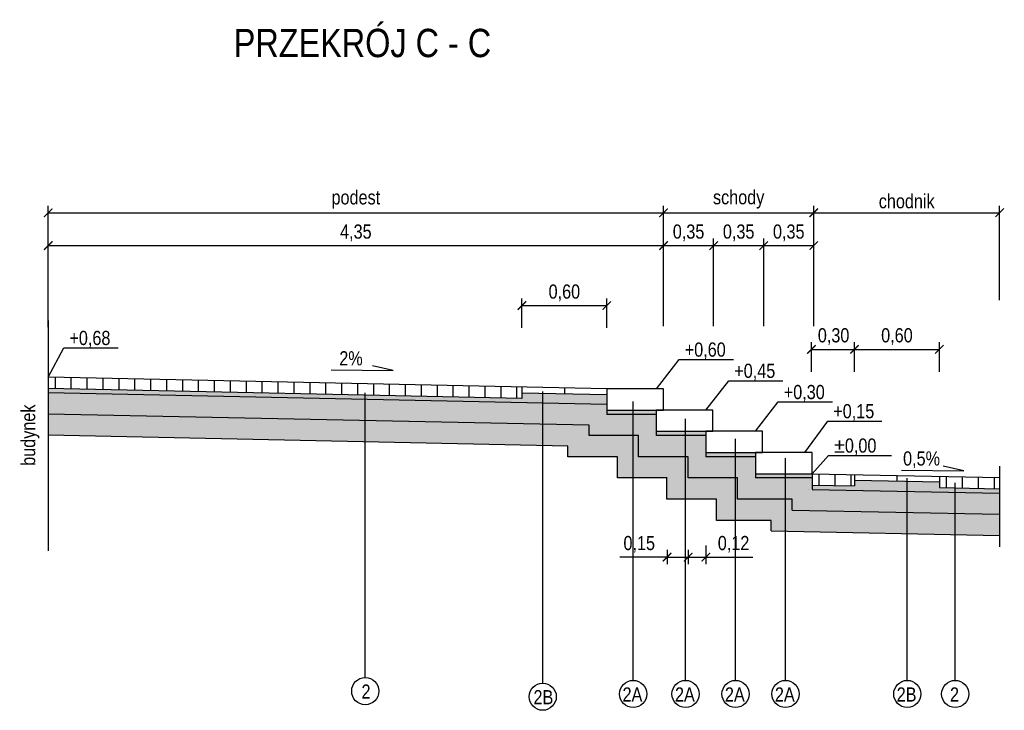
# Model space of a CAD drawing. Header units: millimetres. Extents: x 8 to 135, y 13 to 49.
# Tile 1 of 8: x 105.57 to 112.54, y 12.88 to 17.77. Entities that reach past the tile are written whole.
import ezdxf
from ezdxf import colors
from ezdxf.entities.mleader import LeaderData, LeaderLine
from ezdxf.math import Vec2, Vec3

# ---------------------------------------------------------------- set-up
doc = ezdxf.new("R2010")
doc.units = ezdxf.units.MM
doc.header["$MEASUREMENT"] = 0
for name, color, linetype in [('IA_armatura', 7, 'Continuous'), ('IA_armatura śr', 143, 'Continuous'), ('IA_opis', 7, 'Continuous'), ('IA_przerywana', 90, 'Continuous'), ('IA_tabelka', 7, 'Continuous'), ('IA_wymiary', 7, 'Continuous')]:
    doc.layers.add(name, color=color, linetype=linetype)
doc.styles.add('IA_50', font='ARIALN.TTF', dxfattribs={"height": 0.1})
doc.dimstyles.new('IA_50', dxfattribs={"dimtxt": 0.1, "dimasz": 0.06, "dimexe": 0.05, "dimexo": 0.05, "dimgap": 0.03, "dimtad": 1, "dimzin": 1, "dimtxsty": 'IA_50', "dimblk": 'ARCHTICK', "dimcen": 2.5, "dimazin": 0, "dimtfac": 1, "dimtmove": 0, "dimatfit": 3, "dimfxl": 24, "dimarcsym": 0})

# ---------------------------------------------------------------- blocks, each defined once
blk = doc.blocks.new('_ArchTick')
at = {"color": 0, "linetype": 'ByBlock', "const_width": 0.15}
blk.add_lwpolyline([(-0.5, -0.5), (0.5, 0.5)], dxfattribs=at)
blk = doc.blocks.new('*D407')
at = {"layer": 'Defpoints', "color": 0}
for p in [(110.126, 16.1685), (105.776, 15.5409), (110.126, 15.5494)]:
    blk.add_point(p, dxfattribs=at)
at = {"layer": 'IA_wymiary', "color": 0, "lineweight": -2}
for p, q in [((105.776, 15.5909), (105.776, 16.2185)), ((110.126, 15.5994), (110.126, 16.2185)), ((105.776, 16.1685), (110.126, 16.1685))]:
    blk.add_line(p, q, dxfattribs=at)
at = {"layer": 'IA_wymiary', "color": 0, "lineweight": -2, "xscale": 0.06, "yscale": 0.06, "zscale": 0.06, "rotation": 180}
blk.add_blockref('_ArchTick', (105.776, 16.1685), dxfattribs=at)
at = {"layer": 'IA_wymiary', "color": 0, "lineweight": -2, "xscale": 0.06, "yscale": 0.06, "zscale": 0.06}
blk.add_blockref('_ArchTick', (110.126, 16.1685), dxfattribs=at)
at = {"layer": 'IA_wymiary', "color": 0, "insert": (107.951, 16.2586), "char_height": 0.1, "attachment_point": 5, "style": 'IA_50'}
blk.add_mtext('4,35', dxfattribs=at)
blk = doc.blocks.new('*D408')
at = {"layer": 'Defpoints', "color": 0}
for p in [(110.126, 16.4008), (110.126, 15.7938), (105.776, 15.5494)]:
    blk.add_point(p, dxfattribs=at)
at = {"layer": 'IA_wymiary', "color": 0, "lineweight": -2}
for p, q in [((105.776, 15.5994), (105.776, 16.4508)), ((110.126, 15.8438), (110.126, 16.4508)), ((105.776, 16.4008), (110.126, 16.4008))]:
    blk.add_line(p, q, dxfattribs=at)
at = {"layer": 'IA_wymiary', "color": 0, "lineweight": -2, "xscale": 0.06, "yscale": 0.06, "zscale": 0.06, "rotation": 180}
blk.add_blockref('_ArchTick', (105.776, 16.4008), dxfattribs=at)
at = {"layer": 'IA_wymiary', "color": 0, "lineweight": -2, "xscale": 0.06, "yscale": 0.06, "zscale": 0.06}
blk.add_blockref('_ArchTick', (110.126, 16.4008), dxfattribs=at)
at = {"layer": 'IA_wymiary', "color": 0, "insert": (107.951, 16.4947), "char_height": 0.1, "attachment_point": 5, "style": 'IA_50'}
blk.add_mtext('{\\fArial Narrow|b0|i0|c0|p34;podest}', dxfattribs=at)
blk = doc.blocks.new('_None')
blk = doc.blocks.new('*D409')
at = {"layer": 'Defpoints', "color": 0}
for p in [(111.1883, 16.4008), (111.1883, 15.7938), (110.126, 15.5494)]:
    blk.add_point(p, dxfattribs=at)
at = {"layer": 'IA_wymiary', "color": 0, "lineweight": -2}
for p, q in [((110.126, 15.5994), (110.126, 16.4508)), ((111.1883, 15.8438), (111.1883, 16.4508)), ((110.126, 16.4008), (111.1883, 16.4008))]:
    blk.add_line(p, q, dxfattribs=at)
at = {"layer": 'IA_wymiary', "color": 0, "lineweight": -2, "xscale": 0.06, "yscale": 0.06, "zscale": 0.06, "rotation": 180}
blk.add_blockref('_ArchTick', (110.126, 16.4008), dxfattribs=at)
at = {"layer": 'IA_wymiary', "color": 0, "lineweight": -2, "xscale": 0.06, "yscale": 0.06, "zscale": 0.06}
blk.add_blockref('_ArchTick', (111.1883, 16.4008), dxfattribs=at)
at = {"layer": 'IA_wymiary', "color": 0, "insert": (110.6571, 16.4955), "char_height": 0.1, "attachment_point": 5, "style": 'IA_50'}
blk.add_mtext('{\\fArial Narrow|b0|i0|c0|p34;schody}', dxfattribs=at)
blk = doc.blocks.new('*D410')
at = {"layer": 'Defpoints', "color": 0}
for p in [(110.4801, 16.1685), (110.126, 15.5494), (110.4801, 15.5494)]:
    blk.add_point(p, dxfattribs=at)
at = {"layer": 'IA_wymiary', "color": 0, "lineweight": -2}
for p, q in [((110.126, 15.5994), (110.126, 16.2185)), ((110.4801, 15.5994), (110.4801, 16.2185)), ((110.126, 16.1685), (110.4801, 16.1685))]:
    blk.add_line(p, q, dxfattribs=at)
at = {"layer": 'IA_wymiary', "color": 0, "lineweight": -2, "xscale": 0.06, "yscale": 0.06, "zscale": 0.06, "rotation": 180}
blk.add_blockref('_ArchTick', (110.126, 16.1685), dxfattribs=at)
at = {"layer": 'IA_wymiary', "color": 0, "lineweight": -2, "xscale": 0.06, "yscale": 0.06, "zscale": 0.06}
blk.add_blockref('_ArchTick', (110.4801, 16.1685), dxfattribs=at)
at = {"layer": 'IA_wymiary', "color": 0, "insert": (110.303, 16.2586), "char_height": 0.1, "attachment_point": 5, "style": 'IA_50'}
blk.add_mtext('0,35', dxfattribs=at)
blk = doc.blocks.new('*D411')
at = {"layer": 'Defpoints', "color": 0}
for p in [(110.8342, 16.1685), (110.4801, 15.5494), (110.8342, 15.5494)]:
    blk.add_point(p, dxfattribs=at)
at = {"layer": 'IA_wymiary', "color": 0, "lineweight": -2}
for p, q in [((110.4801, 15.5994), (110.4801, 16.2185)), ((110.8342, 15.5994), (110.8342, 16.2185)), ((110.4801, 16.1685), (110.8342, 16.1685))]:
    blk.add_line(p, q, dxfattribs=at)
at = {"layer": 'IA_wymiary', "color": 0, "lineweight": -2, "xscale": 0.06, "yscale": 0.06, "zscale": 0.06, "rotation": 180}
blk.add_blockref('_ArchTick', (110.4801, 16.1685), dxfattribs=at)
at = {"layer": 'IA_wymiary', "color": 0, "lineweight": -2, "xscale": 0.06, "yscale": 0.06, "zscale": 0.06}
blk.add_blockref('_ArchTick', (110.8342, 16.1685), dxfattribs=at)
at = {"layer": 'IA_wymiary', "color": 0, "insert": (110.6571, 16.2586), "char_height": 0.1, "attachment_point": 5, "style": 'IA_50'}
blk.add_mtext('0,35', dxfattribs=at)
blk = doc.blocks.new('*D412')
at = {"layer": 'Defpoints', "color": 0}
for p in [(111.1883, 16.1685), (110.8342, 15.5494), (111.1883, 15.5494)]:
    blk.add_point(p, dxfattribs=at)
at = {"layer": 'IA_wymiary', "color": 0, "lineweight": -2}
for p, q in [((110.8342, 15.5994), (110.8342, 16.2185)), ((111.1883, 15.5994), (111.1883, 16.2185)), ((110.8342, 16.1685), (111.1883, 16.1685))]:
    blk.add_line(p, q, dxfattribs=at)
at = {"layer": 'IA_wymiary', "color": 0, "lineweight": -2, "xscale": 0.06, "yscale": 0.06, "zscale": 0.06, "rotation": 180}
blk.add_blockref('_ArchTick', (110.8342, 16.1685), dxfattribs=at)
at = {"layer": 'IA_wymiary', "color": 0, "lineweight": -2, "xscale": 0.06, "yscale": 0.06, "zscale": 0.06}
blk.add_blockref('_ArchTick', (111.1883, 16.1685), dxfattribs=at)
at = {"layer": 'IA_wymiary', "color": 0, "insert": (111.0112, 16.2586), "char_height": 0.1, "attachment_point": 5, "style": 'IA_50'}
blk.add_mtext('0,35', dxfattribs=at)
blk = doc.blocks.new('*D413')
at = {"layer": 'Defpoints', "color": 0}
for p in [(112.5019, 16.4008), (112.5019, 15.7322), (111.1883, 15.5494)]:
    blk.add_point(p, dxfattribs=at)
at = {"layer": 'IA_wymiary', "color": 0, "lineweight": -2}
for p, q in [((111.1883, 15.5994), (111.1883, 16.4508)), ((112.5019, 15.7822), (112.5019, 16.4508)), ((111.1883, 16.4008), (112.5019, 16.4008))]:
    blk.add_line(p, q, dxfattribs=at)
at = {"layer": 'IA_wymiary', "color": 0, "lineweight": -2, "xscale": 0.06, "yscale": 0.06, "zscale": 0.06, "rotation": 180}
blk.add_blockref('_ArchTick', (111.1883, 16.4008), dxfattribs=at)
at = {"layer": 'IA_wymiary', "color": 0, "lineweight": -2, "xscale": 0.06, "yscale": 0.06, "zscale": 0.06}
blk.add_blockref('_ArchTick', (112.5019, 16.4008), dxfattribs=at)
at = {"layer": 'IA_wymiary', "color": 0, "insert": (111.8451, 16.4817), "char_height": 0.1, "attachment_point": 5, "style": 'IA_50'}
blk.add_mtext('{\\fArial Narrow|b0|i0|c0|p34;chodnik}', dxfattribs=at)
blk = doc.blocks.new('*D436')
at = {"layer": 'Defpoints', "color": 0}
for p in [(110.3, 14.0687), (110.4249, 14.0987), (110.4249, 13.9666)]:
    blk.add_point(p, dxfattribs=at)
at = {"layer": 'IA_wymiary', "color": 0, "lineweight": -2}
for p, q in [((110.3, 14.0187), (110.3, 13.9166)), ((110.4249, 14.0487), (110.4249, 13.9166)), ((110.3, 13.9666), (110.4249, 13.9666)), ((110.4249, 13.9666), (110.7573, 13.9666))]:
    blk.add_line(p, q, dxfattribs=at)
at = {"layer": 'IA_wymiary', "color": 0, "lineweight": -2, "xscale": 0.06, "yscale": 0.06, "zscale": 0.06, "rotation": 180}
blk.add_blockref('_ArchTick', (110.3, 13.9666), dxfattribs=at)
at = {"layer": 'IA_wymiary', "color": 0, "lineweight": -2, "xscale": 0.06, "yscale": 0.06, "zscale": 0.06}
blk.add_blockref('_ArchTick', (110.4249, 13.9666), dxfattribs=at)
at = {"layer": 'IA_wymiary', "color": 0, "insert": (110.6211, 14.0567), "char_height": 0.1, "attachment_point": 5, "style": 'IA_50'}
blk.add_mtext('0,12', dxfattribs=at)
blk = doc.blocks.new('*D437')
at = {"layer": 'Defpoints', "color": 0}
for p in [(110.1511, 14.0678), (110.3, 14.0676), (110.3, 13.9666)]:
    blk.add_point(p, dxfattribs=at)
at = {"layer": 'IA_wymiary', "color": 0, "lineweight": -2}
for p, q in [((110.1511, 14.0178), (110.1511, 13.9166)), ((110.3, 14.0176), (110.3, 13.9166)), ((110.1511, 13.9666), (109.8175, 13.9666)), ((110.1511, 13.9666), (110.3, 13.9666))]:
    blk.add_line(p, q, dxfattribs=at)
at = {"layer": 'IA_wymiary', "color": 0, "lineweight": -2, "xscale": 0.06, "yscale": 0.06, "zscale": 0.06, "rotation": 180}
blk.add_blockref('_ArchTick', (110.1511, 13.9666), dxfattribs=at)
at = {"layer": 'IA_wymiary', "color": 0, "lineweight": -2, "xscale": 0.06, "yscale": 0.06, "zscale": 0.06}
blk.add_blockref('_ArchTick', (110.3, 13.9666), dxfattribs=at)
at = {"layer": 'IA_wymiary', "color": 0, "insert": (109.9543, 14.0567), "char_height": 0.1, "attachment_point": 5, "style": 'IA_50'}
blk.add_mtext('0,15', dxfattribs=at)
blk = doc.blocks.new('*D438')
at = {"layer": 'Defpoints', "color": 0}
for p in [(109.725, 15.7443), (109.125, 15.5364), (109.725, 15.5364)]:
    blk.add_point(p, dxfattribs=at)
at = {"layer": 'IA_wymiary', "color": 0, "lineweight": -2}
for p, q in [((109.125, 15.5864), (109.125, 15.7943)), ((109.125, 15.7443), (109.725, 15.7443)), ((109.725, 15.5864), (109.725, 15.7943))]:
    blk.add_line(p, q, dxfattribs=at)
at = {"layer": 'IA_wymiary', "color": 0, "lineweight": -2, "xscale": 0.06, "yscale": 0.06, "zscale": 0.06, "rotation": 180}
blk.add_blockref('_ArchTick', (109.125, 15.7443), dxfattribs=at)
at = {"layer": 'IA_wymiary', "color": 0, "lineweight": -2, "xscale": 0.06, "yscale": 0.06, "zscale": 0.06}
blk.add_blockref('_ArchTick', (109.725, 15.7443), dxfattribs=at)
at = {"layer": 'IA_wymiary', "color": 0, "insert": (109.425, 15.8344), "char_height": 0.1, "attachment_point": 5, "style": 'IA_50'}
blk.add_mtext('0,60', dxfattribs=at)
blk = doc.blocks.new('*D439')
at = {"layer": 'Defpoints', "color": 0}
for p in [(112.076, 15.4353), (111.476, 15.2274), (112.076, 15.2274)]:
    blk.add_point(p, dxfattribs=at)
at = {"layer": 'IA_wymiary', "color": 0, "lineweight": -2}
for p, q in [((111.476, 15.2774), (111.476, 15.4853)), ((112.076, 15.2774), (112.076, 15.4853)), ((111.476, 15.4353), (112.076, 15.4353))]:
    blk.add_line(p, q, dxfattribs=at)
at = {"layer": 'IA_wymiary', "color": 0, "lineweight": -2, "xscale": 0.06, "yscale": 0.06, "zscale": 0.06, "rotation": 180}
blk.add_blockref('_ArchTick', (111.476, 15.4353), dxfattribs=at)
at = {"layer": 'IA_wymiary', "color": 0, "lineweight": -2, "xscale": 0.06, "yscale": 0.06, "zscale": 0.06}
blk.add_blockref('_ArchTick', (112.076, 15.4353), dxfattribs=at)
at = {"layer": 'IA_wymiary', "color": 0, "insert": (111.776, 15.5254), "char_height": 0.1, "attachment_point": 5, "style": 'IA_50'}
blk.add_mtext('0,60', dxfattribs=at)
blk = doc.blocks.new('*D440')
at = {"layer": 'Defpoints', "color": 0}
for p in [(111.476, 15.4353), (111.1716, 15.2274), (111.476, 15.2274)]:
    blk.add_point(p, dxfattribs=at)
at = {"layer": 'IA_wymiary', "color": 0, "lineweight": -2}
for p, q in [((111.1716, 15.2774), (111.1716, 15.4853)), ((111.476, 15.2774), (111.476, 15.4853)), ((111.1716, 15.4353), (111.476, 15.4353))]:
    blk.add_line(p, q, dxfattribs=at)
at = {"layer": 'IA_wymiary', "color": 0, "lineweight": -2, "xscale": 0.06, "yscale": 0.06, "zscale": 0.06, "rotation": 180}
blk.add_blockref('_ArchTick', (111.1716, 15.4353), dxfattribs=at)
at = {"layer": 'IA_wymiary', "color": 0, "lineweight": -2, "xscale": 0.06, "yscale": 0.06, "zscale": 0.06}
blk.add_blockref('_ArchTick', (111.476, 15.4353), dxfattribs=at)
at = {"layer": 'IA_wymiary', "color": 0, "insert": (111.3282, 15.5254), "char_height": 0.1, "attachment_point": 5, "style": 'IA_50'}
blk.add_mtext('0,30', dxfattribs=at)

msp = doc.modelspace()

# ---------------------------------------------------------------- hatches: boundary and pattern name
at = {"layer": 'IA_armatura'}
h = msp.add_hatch(dxfattribs=at)
h.set_pattern_fill('DOTS', color=256, scale=0.2, angle=180)
h.set_pattern_definition([(180, (129.001469, 53.354386), (-0.00625, -0.0125), [0, -0.0125])])
h.paths.add_polyline_path([(105.776, 15.128), (108.0177, 15.0814), (108.0177, 15.1114), (105.776, 15.158)])
h.paths.add_polyline_path([(108.0177, 15.0814), (108.0177, 15.1114), (109.725, 15.0758), (109.725, 15.0458)])
h.paths.add_polyline_path([(111.1766, 14.4452), (111.1766, 14.4758), (112.5019, 14.4493), (112.5019, 14.4193)])
h.paths.add_polyline_path([(109.125, 15.0883), (109.125, 15.1283), (109.725, 15.1158), (109.725, 15.0758)])
h.paths.add_polyline_path([(111.476, 14.4698), (111.8492, 14.4623), (111.8492, 14.5023), (111.476, 14.5098)])
h.paths.add_polyline_path([(111.8492, 14.4623), (112.076, 14.4578), (112.076, 14.4978), (111.8492, 14.5023)])
h.paths.add_polyline_path([(110.776, 14.5258), (110.776, 14.5558), (110.9884, 14.5558), (110.9884, 14.5258)])
h.paths.add_polyline_path([(110.4249, 14.6758), (110.4249, 14.7058), (110.6352, 14.7058), (110.6352, 14.6758)])
h.paths.add_polyline_path([(110.0749, 14.8258), (110.0749, 14.8558), (110.282, 14.8558), (110.282, 14.8258)])
h.paths.add_polyline_path([(110.9884, 14.5258), (110.9884, 14.5558), (111.176, 14.5558), (111.1766, 14.5558), (111.1766, 14.5258)])
h.paths.add_polyline_path([(109.725, 14.9758), (109.725, 15.0058), (109.9114, 15.0058), (109.9114, 14.9758)])
h.paths.add_polyline_path([(109.9114, 14.9758), (109.9114, 15.0058), (110.0749, 15.0058), (110.0749, 14.9758)])
h.paths.add_polyline_path([(110.282, 14.8258), (110.282, 14.8558), (110.4249, 14.8558), (110.4249, 14.8258)])
h.paths.add_polyline_path([(110.6352, 14.6758), (110.6352, 14.7058), (110.776, 14.7058), (110.776, 14.6758)])
h = msp.add_hatch(dxfattribs=at)
h.set_pattern_fill('AR-CONC', color=256, scale=0.01, style=0)
h.set_pattern_definition([(50, (129.00147, 53.054386), (0.07172602, -0.00627521), [0.0075, -0.0825]), (355, (129.00147, 53.054386), (-0.01387513, 0.07521921), [0.006, -0.066]), (100.45144, (129.007446, 53.05386), (0.05785088, 0.068944), [0.00637402, -0.07011421]), (46.1842, (129.00147, 53.07439), (0.10672413, -0.01655193), [0.01125, -0.12375]), (96.63564, (129.01036, 53.07301), (0.0934662, 0.09741186), [0.00956103, -0.10517138]), (351.18416, (129.00147, 53.07439), (0.0934662, 0.09741186), [0.009, -0.099]), (21, (129.01147, 53.069386), (0.059690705, -0.04026189), [0.0075, -0.0825]), (326, (129.01147, 53.069386), (0.02433153, 0.072515), [0.006, -0.066]), (71.45144, (129.01644, 53.06603), (0.08402224, 0.03225312), [0.00637402, -0.07011421]), (37.5, (129.001469, 53.054386), (0.001215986, 0.033289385), [0, -0.0652, 0, -0.067, 0, -0.06625]), (7.5, (129.00147, 53.054386), (0.026306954, 0.03944117), [0, -0.0382, 0, -0.0637, 0, -0.02525]), (-32.5, (128.979169, 53.054386), (0.053382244, -0.002255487), [0, -0.025, 0, -0.078, 0, -0.1035]), (-42.5, (128.96917, 53.054386), (0.058318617, 0.0100105), [0, -0.0325, 0, -0.0518, 0, -0.0735])])
h.paths.add_polyline_path([(108.0177, 14.781), (109.4501, 14.751), (109.4501, 14.6758), (109.8001, 14.6758), (109.8001, 14.5258), (109.9114, 14.5258), (109.9114, 14.8258), (109.6001, 14.8258), (109.6001, 14.8984), (108.0177, 14.9314)])
h.paths.add_polyline_path([(105.776, 14.828), (108.0177, 14.781), (108.0177, 14.9314), (105.776, 14.978)])
h.paths.add_polyline_path([(110.9884, 14.3758), (110.9884, 14.1496), (111.8492, 14.1323), (111.8492, 14.2823), (111.036, 14.2986), (111.036, 14.3758)])
h.paths.add_polyline_path([(109.9114, 14.8258), (109.9114, 14.5258), (110.15, 14.5258), (110.15, 14.3758), (110.282, 14.3758), (110.282, 14.6758), (109.9501, 14.6758), (109.9501, 14.8258)])
h.paths.add_polyline_path([(110.282, 14.6758), (110.282, 14.3758), (110.5, 14.3758), (110.5, 14.2258), (110.6352, 14.2258), (110.6352, 14.5258), (110.3, 14.5258), (110.3, 14.6758)])
h.paths.add_polyline_path([(110.6352, 14.5258), (110.6352, 14.2258), (110.886, 14.2258), (110.886, 14.1516), (110.9884, 14.1496), (110.9884, 14.3758), (110.65, 14.3758), (110.65, 14.5258)])
h.paths.add_polyline_path([(111.8492, 14.1323), (112.5019, 14.1193), (112.5019, 14.2693), (111.8492, 14.2823)])
at = {"layer": 'IA_armatura śr'}
h = msp.add_hatch(dxfattribs=at)
h.set_pattern_fill('ANSI31', color=256, scale=0.9, angle=45, style=0)
h.set_pattern_definition([(90, (134.40207, 53.38439), (-0.1125, 7e-18), [])])
h.paths.add_polyline_path([(109.125, 15.0883), (105.776, 15.158), (105.776, 15.238), (109.125, 15.1683)])
h.paths.add_polyline_path([(111.476, 14.4698), (111.1766, 14.4758), (111.1766, 14.5558), (111.476, 14.5498)])
h.paths.add_polyline_path([(112.5019, 14.5293), (112.5019, 14.4493), (112.076, 14.4578), (112.076, 14.5378)])
at = {"layer": 'IA_tabelka'}
h = msp.add_hatch(dxfattribs=at)
h.set_pattern_fill('GRAVEL', color=256, scale=0.2, style=0)
h.set_pattern_definition([(228.012788, (129.145469, 53.404386), (-1.6, -1.8), [0.0269072, -2.6638176]), (184.96974, (129.1274686, 53.384386), (2.4, 0.2), [0.0461736, -4.57118495]), (132.510447, (129.081469, 53.380386), (2, -2.2), [0.0325576, -3.2232065]), (267.27369, (129.003469, 53.330386), (0.2, 4), [0.0420476, -4.1627116]), (292.833654, (129.001469, 53.288386), (-1, 2.4), [0.041231, -4.0818746]), (357.27369, (129.017469, 53.250386), (-4, 0.2), [0.0420476, -4.1627116]), (37.69424, (129.0594686, 53.248386), (-2.6, -2), [0.0556058, -5.5049697]), (72.255328, (129.1034686, 53.282386), (1.4, 4.4), [0.0524976, -5.1972643]), (121.429566, (129.119469, 53.332386), (-1.6, 2.6), [0.04219, -4.1768146]), (175.23636, (129.097469, 53.368386), (2.2, -0.2), [0.0481664, -2.3601525]), (222.397438, (129.0494686, 53.372386), (-2.4, -2.2), [0.0622896, -6.166675]), (138.814075, (129.201469, 53.328386), (-1.4, 1.2), [0.0212602, -2.104769]), (171.469234, (129.185469, 53.342386), (2.6, -0.4), [0.0404474, -4.0043023]), (225, (129.14547, 53.34839), (-2e-17, -0.2), [0.0282842, -0.2545585]), (203.19859, (129.131469, 53.372386), (1, 0.4), [0.0152316, -1.507923]), (291.80141, (129.11747, 53.366386), (-0.2, 0.6), [0.0215406, -1.0554924]), (30.96376, (129.12547, 53.346386), (0.6, 0.4), [0.0349858, -1.1312046]), (161.56505, (129.15547, 53.364386), (0.4, -0.2), [0.0252982, -0.6071573]), (16.38954, (129.001469, 53.366386), (2, 0.6), [0.03544, -3.508569]), (70.346176, (129.035469, 53.376386), (-0.8, -2.2), [0.0297322, -2.94348155]), (293.19859, (129.155469, 53.404386), (-0.4, 1), [0.030463, -1.4926916]), (343.61046, (129.167469, 53.376386), (-2, 0.6), [0.03544, -3.508569]), (339.443955, (129.001469, 53.242386), (-1, 0.4), [0.034176, -1.67462475]), (294.77514, (129.033469, 53.230386), (-1, 2.2), [0.0286356, -2.8349286]), (66.80141, (129.157469, 53.204386), (0.4, 1), [0.030463, -1.4926916]), (17.354025, (129.169469, 53.232386), (-2.6, -0.8), [0.0335262, -3.3190847]), (69.443955, (129.059469, 53.204386), (-0.4, -1), [0.017088, -1.69171275]), (101.30993, (129.14547, 53.204386), (-0.2, 0.8), [0.010198, -1.0096059]), (165.96376, (129.14347, 53.214386), (0.6, -0.2), [0.041231, -0.7833901]), (186.009006, (129.103469, 53.224386), (2, 0.2), [0.03821, -3.7827846]), (303.69007, (129.12547, 53.328386), (-0.2, 0.4), [0.0288444, -0.69226586]), (353.157227, (129.1414686, 53.304386), (3.4, -0.4), [0.0503588, -4.9855125]), (60.945396, (129.191469, 53.298386), (-0.8, -1.4), [0.0205912, -2.0385348]), (90, (129.20147, 53.31639), (-0.2, 0.2), [0.012, -0.188]), (120.256437, (129.099469, 53.230386), (0.8, -1.4), [0.0277848, -2.750704]), (48.012788, (129.085469, 53.254386), (1.6, 1.8), [0.0538144, -2.6369104]), (0, (129.12147, 53.29439), (0.2, 0.2), [0.052, -0.148]), (325.304846, (129.173469, 53.294386), (2, -1.4), [0.0316228, -3.1306549]), (254.054604, (129.199469, 53.276386), (-0.2, -0.8), [0.0291204, -1.4269016]), (207.645975, (129.1914686, 53.248386), (-3.8, -2), [0.047413, -4.6938948]), (175.426079, (129.1494686, 53.226386), (-2.6, 0.2), [0.0501598, -4.9658147])])
h.paths.add_polyline_path([(108.0177, 14.9314), (108.0177, 15.0814), (109.725, 15.0458), (109.725, 15.0058), (109.725, 14.9758), (109.9114, 14.9758), (109.9114, 14.8258), (109.6001, 14.8258), (109.6001, 14.8984)])
h.paths.add_polyline_path([(105.776, 14.978), (108.0177, 14.9314), (108.0177, 15.0814), (105.776, 15.128)])
h.paths.add_polyline_path([(110.9884, 14.3758), (111.036, 14.3758), (111.036, 14.2986), (111.8492, 14.2823), (111.8492, 14.4321), (111.1766, 14.4452), (111.1766, 14.4758), (111.1766, 14.5258), (110.9884, 14.5258)])
h.paths.add_polyline_path([(109.9114, 14.8258), (109.9114, 14.9758), (110.0749, 14.9758), (110.0749, 14.8558), (110.0749, 14.8258), (110.282, 14.8258), (110.282, 14.6758), (109.9501, 14.6758), (109.9501, 14.8258)])
h.paths.add_polyline_path([(111.8492, 14.2823), (112.5019, 14.2693), (112.5019, 14.4193), (111.8492, 14.4321)])
h.paths.add_polyline_path([(110.282, 14.6758), (110.282, 14.8258), (110.4249, 14.8258), (110.4249, 14.7058), (110.4249, 14.6758), (110.6352, 14.6758), (110.6352, 14.5258), (110.3, 14.5258), (110.3, 14.6758)])
h.paths.add_polyline_path([(110.6352, 14.5258), (110.6352, 14.6758), (110.776, 14.6758), (110.776, 14.5558), (110.776, 14.5258), (110.9884, 14.5258), (110.9884, 14.3758), (110.65, 14.3758), (110.65, 14.5258)])

# ---------------------------------------------------------------- linework, layer by layer
at = {"layer": 'IA_armatura'}
for p, q in [((105.776, 15.64), (105.776, 14.0117)), ((108.0177, 13.1156), (108.0177, 15.1281)), ((109.2717, 13.0759), (109.2717, 15.1367)), ((109.9114, 13.0951), (109.9114, 15.0663)), ((110.282, 13.0951), (110.282, 14.9449)), ((110.6352, 13.0951), (110.6352, 14.8021)), ((110.9884, 13.0951), (110.9884, 14.6659)), ((111.8492, 13.0951), (111.8492, 14.525)), ((112.188, 13.0951), (112.188, 14.4924))]:
    msp.add_line(p, q, dxfattribs=at)
for centre in [(108.0177, 13.0195), (109.9114, 12.9989), (110.282, 12.9989), (110.6352, 12.9989), (110.9884, 12.9989), (111.8492, 12.9989), (112.188, 12.9989), (109.2717, 12.9797)]:
    msp.add_circle(centre, 0.0962, dxfattribs=at)
at = {"layer": 'IA_armatura śr'}
for p, q in [((109.725, 15.1558), (105.776, 15.238)), ((109.125, 15.0883), (105.776, 15.158)), ((109.725, 15.0458), (105.776, 15.128)), ((109.125, 15.1683), (109.125, 15.0883)), ((109.125, 15.1283), (109.725, 15.1158)), ((109.425, 15.162), (109.425, 15.122)), ((109.6001, 14.8984), (105.776, 14.978)), ((109.725, 15.0058), (109.725, 14.9758)), ((110.0749, 14.9758), (109.725, 14.9758)), ((109.6001, 14.8258), (109.6001, 14.8984)), ((109.4501, 14.751), (105.776, 14.828)), ((109.9501, 14.6758), (109.9501, 14.8258)), ((110.0749, 14.8558), (110.0749, 14.8258)), ((110.4249, 14.8258), (110.0749, 14.8258)), ((109.4501, 14.6758), (109.4501, 14.751)), ((110.4249, 14.7058), (110.4249, 14.6758)), ((109.8001, 14.5258), (109.8001, 14.6758)), ((110.3, 14.5258), (110.3, 14.6758)), ((110.776, 14.6758), (110.4249, 14.6758)), ((110.776, 14.5558), (110.776, 14.5258)), ((111.176, 14.5558), (112.5019, 14.5293)), ((111.1766, 14.5558), (111.1766, 14.4758)), ((111.476, 14.5498), (111.476, 14.4698)), ((110.15, 14.3758), (110.15, 14.5258)), ((110.65, 14.3758), (110.65, 14.5258)), ((111.1766, 14.5258), (110.776, 14.5258)), ((111.476, 14.5098), (112.076, 14.4978)), ((111.776, 14.5438), (111.776, 14.5038)), ((112.076, 14.5378), (112.076, 14.4578)), ((111.1475, 14.4458), (111.1475, 14.4458)), ((111.1766, 14.4758), (111.476, 14.4698)), ((111.1766, 14.4758), (111.1766, 14.4458)), ((111.1766, 14.4452), (112.5019, 14.4193)), ((112.076, 14.4578), (112.5019, 14.4493)), ((110.5, 14.2258), (110.5, 14.3758)), ((111.036, 14.2986), (111.036, 14.3758)), ((111.036, 14.2986), (112.5019, 14.2693)), ((110.886, 14.1516), (110.886, 14.2258)), ((110.886, 14.1516), (112.5019, 14.1193))]:
    msp.add_line(p, q, dxfattribs=at)
for points in [[(110.125, 15.1558), (109.725, 15.1558), (109.725, 15.0058), (110.125, 15.0058)], [(110.4749, 15.0058), (110.0749, 15.0058), (110.0749, 14.8558), (110.4749, 14.8558)], [(110.8249, 14.8558), (110.4249, 14.8558), (110.4249, 14.7058), (110.8249, 14.7058)], [(111.176, 14.7058), (110.776, 14.7058), (110.776, 14.5558), (111.176, 14.5558)]]:
    msp.add_lwpolyline(points, close=True, dxfattribs=at)
for points in [[(109.9501, 14.8258), (109.6001, 14.8258), (109.6001, 14.8258)], [(109.8011, 14.6758), (109.4501, 14.6758), (109.4501, 14.6758)], [(110.3, 14.6758), (109.9501, 14.6758), (109.9501, 14.6758)], [(110.1511, 14.5258), (109.8001, 14.5258), (109.8001, 14.5258)], [(110.65, 14.5258), (110.3, 14.5258), (110.3, 14.5258)], [(110.5011, 14.3758), (110.15, 14.3758), (110.15, 14.3758)], [(111.036, 14.3758), (110.65, 14.3758), (110.65, 14.3758)], [(110.886, 14.2258), (110.5, 14.2258), (110.5, 14.2258)]]:
    msp.add_lwpolyline(points, dxfattribs=at)
at = {"layer": 'IA_opis'}
for points in [[(107.7758, 15.2896), (108.2147, 15.2849), (108.0684, 15.3178)], [(111.8092, 14.5817), (112.2481, 14.5771), (112.1017, 14.6099)]]:
    msp.add_lwpolyline(points, dxfattribs=at)
at = {"layer": 'IA_przerywana'}
msp.add_line((112.5019, 14.6097), (112.5019, 14.0398), dxfattribs=at)

# ---------------------------------------------------------------- texts
at = {"layer": 'IA_armatura', "char_height": 0.1, "width": 0.286851, "attachment_point": 2, "style": 'IA_50'}
for s, insert in [('2', (108.0228, 13.0659)), ('2B', (109.2768, 13.0261)), ('2A', (109.9064, 13.0454)), ('2A', (110.277, 13.0454)), ('2A', (110.6302, 13.0454)), ('2A', (110.9834, 13.0454)), ('2B', (111.8441, 13.0454)), ('2', (112.1829, 13.0454))]:
    msp.add_mtext(s, dxfattribs=dict(at, insert=insert))
at = {"layer": 'IA_opis', "style": 'IA_50'}
for s, insert, char_height, width, attachment_point in [('\\pxqc;PRZEKRÓJ C - C', (106.5914, 17.701), 0.2, 2.813043, 1), ('2%', (107.9167, 15.4219), 0.1, 0.286851, 2), ('0,5%', (111.95, 14.7141), 0.1, 0.286851, 2)]:
    msp.add_mtext(s, dxfattribs=dict(at, insert=insert, char_height=char_height, width=width, attachment_point=attachment_point))
at = {"layer": 'IA_opis', "insert": (105.7145, 14.8285), "char_height": 0.1, "width": 0.286851, "attachment_point": 8, "rotation": 90, "style": 'IA_50'}
msp.add_mtext('budynek', dxfattribs=at)

# ---------------------------------------------------------------- dimensions: what is measured, and where the dimension line sits
at = {"layer": 'IA_wymiary'}
for base, p1, p2, text, picture, middle in [((110.126, 16.4008), (105.776, 15.5494), (110.126, 15.7938), '{\\fArial Narrow|b0|i0|c0|p34;podest}', '*D408', (107.951, 16.4947)), ((111.1883, 16.4008), (110.126, 15.5494), (111.1883, 15.7938), '{\\fArial Narrow|b0|i0|c0|p34;schody}', '*D409', (110.6571, 16.4955)), ((112.5019, 16.4008), (111.1883, 15.5494), (112.5019, 15.7322), '{\\fArial Narrow|b0|i0|c0|p34;chodnik}', '*D413', (111.8451, 16.4817))]:
    dim = msp.add_linear_dim(base=base, p1=p1, p2=p2, angle=0, text=text, dimstyle='IA_50', override={"dimtxsty": 'IA_50'}, dxfattribs=at)
    dim.commit()
    dim.dimension.update_dxf_attribs({"geometry": picture, "text_midpoint": middle})
for base, p1, p2, picture, middle in [((110.126, 16.1685), (105.776, 15.5409), (110.126, 15.5494), '*D407', (107.951, 16.2586)), ((110.4801, 16.1685), (110.126, 15.5494), (110.4801, 15.5494), '*D410', (110.303, 16.2586)), ((110.8342, 16.1685), (110.4801, 15.5494), (110.8342, 15.5494), '*D411', (110.6571, 16.2586)), ((111.1883, 16.1685), (110.8342, 15.5494), (111.1883, 15.5494), '*D412', (111.0112, 16.2586))]:
    dim = msp.add_linear_dim(base=base, p1=p1, p2=p2, angle=0, dimstyle='IA_50', dxfattribs=at)
    dim.commit()
    dim.dimension.update_dxf_attribs({"geometry": picture, "text_midpoint": middle})
for base, p1, p2, picture, middle in [((109.725, 15.7443), (109.125, 15.5364), (109.725, 15.5364), '*D438', (109.425, 15.7443)), ((111.476, 15.4353), (111.1716, 15.2274), (111.476, 15.2274), '*D440', (111.3282, 15.4353)), ((112.076, 15.4353), (111.476, 15.2274), (112.076, 15.2274), '*D439', (111.776, 15.4353))]:
    dim = msp.add_linear_dim(base=base, p1=p1, p2=p2, angle=0, dimstyle='IA_50', dxfattribs=at)
    dim.commit()
    dim.dimension.update_dxf_attribs({"geometry": picture, "text_midpoint": middle, "dimtype": 160})
dim = msp.add_linear_dim(base=(110.3, 13.9666), p1=(110.1511, 14.0678), p2=(110.3, 14.0676), dimstyle='IA_50', dxfattribs=at)
dim.commit()
dim.dimension.update_dxf_attribs({"geometry": '*D437', "text_midpoint": (109.9543, 13.9666), "dimtype": 160})
dim = msp.add_linear_dim(base=(110.4249, 13.9666), p1=(110.3, 14.0687), p2=(110.4249, 14.0987), dimstyle='IA_50', dxfattribs=at)
dim.commit()
dim.dimension.update_dxf_attribs({"geometry": '*D436', "text_midpoint": (110.6211, 14.0567)})

# ---------------------------------------------------------------- leaders
at = {"layer": 'IA_opis'}
ml = msp.add_multileader_mtext('Standard', dxfattribs=at)
ml.set_content('+0,68', color=256, style='IA_50')
ml.set_leader_properties()
ml.set_arrow_properties(name='NONE')
ml.build(insert=Vec2(0, 0))
ml.multileader.update_dxf_attribs({"text_left_attachment_type": 6, "text_right_attachment_type": 6, "text_top_attachment_type": 0, "text_bottom_attachment_type": 0, "dogleg_length": 0.03, "arrow_head_size": 0.18})
ctx = ml.context
ctx.base_point, ctx.char_height, ctx.arrow_head_size, ctx.landing_gap_size, ctx.plane_origin = Vec3(105.917, 15.4458), 0.1, 0.18, 0.009, Vec3(106.1509, 14.9481)
ctx.left_attachment, ctx.right_attachment = 6, 6
notes = []
notes.append((ctx, [(0, (1, 1, 0), (105.887, 15.4458), (1, 0), 0.03, [(0, [(105.776, 15.238)], 256, [])])]))
ctx.mtext.insert, ctx.mtext.flow_direction = Vec3(105.926, 15.5658), 5
ml = msp.add_multileader_mtext('Standard', dxfattribs=at)
ml.set_content('+0,60', color=256, style='IA_50')
ml.set_leader_properties()
ml.set_arrow_properties(name='NONE')
ml.build(insert=Vec2(0, 0))
ml.multileader.update_dxf_attribs({"text_left_attachment_type": 6, "text_right_attachment_type": 6, "text_top_attachment_type": 0, "text_bottom_attachment_type": 0, "dogleg_length": 0.03, "arrow_head_size": 0.18})
ctx = ml.context
ctx.base_point, ctx.char_height, ctx.arrow_head_size, ctx.landing_gap_size, ctx.plane_origin = Vec3(110.2669, 15.3635), 0.1, 0.18, 0.009, Vec3(110.4209, 14.8658)
ctx.left_attachment, ctx.right_attachment = 6, 6
notes.append((ctx, [(0, (1, 1, 0), (110.2369, 15.3635), (1, 0), 0.03, [(0, [(110.076, 15.1558)], 256, [])])]))
ctx.mtext.insert, ctx.mtext.flow_direction = Vec3(110.2759, 15.4835), 5
ml = msp.add_multileader_mtext('Standard', dxfattribs=at)
ml.set_content('+0,45', color=256, style='IA_50')
ml.set_leader_properties()
ml.set_arrow_properties(name='NONE')
ml.build(insert=Vec2(0, 0))
ml.multileader.update_dxf_attribs({"text_left_attachment_type": 6, "text_right_attachment_type": 6, "text_top_attachment_type": 0, "text_bottom_attachment_type": 0, "dogleg_length": 0.03, "arrow_head_size": 0.18})
ctx = ml.context
ctx.base_point, ctx.char_height, ctx.arrow_head_size, ctx.landing_gap_size, ctx.plane_origin = Vec3(110.6169, 15.2135), 0.1, 0.18, 0.009, Vec3(110.7709, 14.7158)
ctx.left_attachment, ctx.right_attachment = 6, 6
notes.append((ctx, [(0, (1, 1, 0), (110.5869, 15.2135), (1, 0), 0.03, [(0, [(110.426, 15.0058)], 256, [])])]))
ctx.mtext.insert, ctx.mtext.flow_direction = Vec3(110.6259, 15.3335), 5
ml = msp.add_multileader_mtext('Standard', dxfattribs=at)
ml.set_content('+0,30', color=256, style='IA_50')
ml.set_leader_properties()
ml.set_arrow_properties(name='NONE')
ml.build(insert=Vec2(0, 0))
ml.multileader.update_dxf_attribs({"text_left_attachment_type": 6, "text_right_attachment_type": 6, "text_top_attachment_type": 0, "text_bottom_attachment_type": 0, "dogleg_length": 0.03, "arrow_head_size": 0.18})
ctx = ml.context
ctx.base_point, ctx.char_height, ctx.arrow_head_size, ctx.landing_gap_size, ctx.plane_origin = Vec3(110.9669, 15.0635), 0.1, 0.18, 0.009, Vec3(111.1209, 14.5658)
ctx.left_attachment, ctx.right_attachment = 6, 6
notes.append((ctx, [(0, (1, 1, 0), (110.9369, 15.0635), (1, 0), 0.03, [(0, [(110.776, 14.8558)], 256, [])])]))
ctx.mtext.insert, ctx.mtext.flow_direction = Vec3(110.9759, 15.1835), 5
ml = msp.add_multileader_mtext('Standard', dxfattribs=at)
ml.set_content('+0,15', color=256, style='IA_50')
ml.set_leader_properties()
ml.set_arrow_properties(name='NONE')
ml.build(insert=Vec2(0, 0))
ml.multileader.update_dxf_attribs({"text_left_attachment_type": 6, "text_right_attachment_type": 6, "text_top_attachment_type": 0, "text_bottom_attachment_type": 0, "dogleg_length": 0.03, "arrow_head_size": 0.18})
ctx = ml.context
ctx.base_point, ctx.char_height, ctx.arrow_head_size, ctx.landing_gap_size, ctx.plane_origin = Vec3(111.3169, 14.9281), 0.1, 0.18, 0.009, Vec3(111.4709, 14.4305)
ctx.left_attachment, ctx.right_attachment = 6, 6
notes.append((ctx, [(0, (1, 1, 0), (111.2869, 14.9281), (1, 0), 0.03, [(0, [(111.126, 14.7058)], 256, [])])]))
ctx.mtext.insert, ctx.mtext.flow_direction = Vec3(111.3259, 15.0481), 5
ml = msp.add_multileader_mtext('Standard', dxfattribs=at)
ml.set_content('%%P0,00', color=256, style='IA_50')
ml.set_leader_properties()
ml.set_arrow_properties(name='NONE')
ml.build(insert=Vec2(0, 0))
ml.multileader.update_dxf_attribs({"text_left_attachment_type": 6, "text_right_attachment_type": 6, "text_top_attachment_type": 0, "text_bottom_attachment_type": 0, "dogleg_length": 0.03, "arrow_head_size": 0.18})
ctx = ml.context
ctx.base_point, ctx.char_height, ctx.arrow_head_size, ctx.landing_gap_size, ctx.plane_origin = Vec3(111.3224, 14.6851), 0.1, 0.18, 0.009, Vec3(111.5209, 14.2658)
ctx.left_attachment, ctx.right_attachment = 6, 6
notes.append((ctx, [(0, (1, 1, 0), (111.2924, 14.6851), (1, 0), 0.03, [(0, [(111.176, 14.5558)], 256, [])])]))
ctx.mtext.insert, ctx.mtext.flow_direction = Vec3(111.3314, 14.8051), 5
for ctx, leaders in notes:
    for number, flags, end, landing, length, lines in leaders:
        leader = LeaderData()
        leader.index, (leader.has_last_leader_line, leader.has_dogleg_vector, leader.attachment_direction) = number, flags
        leader.last_leader_point, leader.dogleg_vector, leader.dogleg_length = Vec3(end), Vec3(landing), length
        for number, points, colour, breaks in lines:
            line = LeaderLine()
            line.index, line.vertices, line.color, line.breaks = number, Vec3.list(points), colors.encode_raw_color(colour), breaks
            leader.lines.append(line)
        ctx.leaders.append(leader)

doc.saveas('drawing.dxf')
